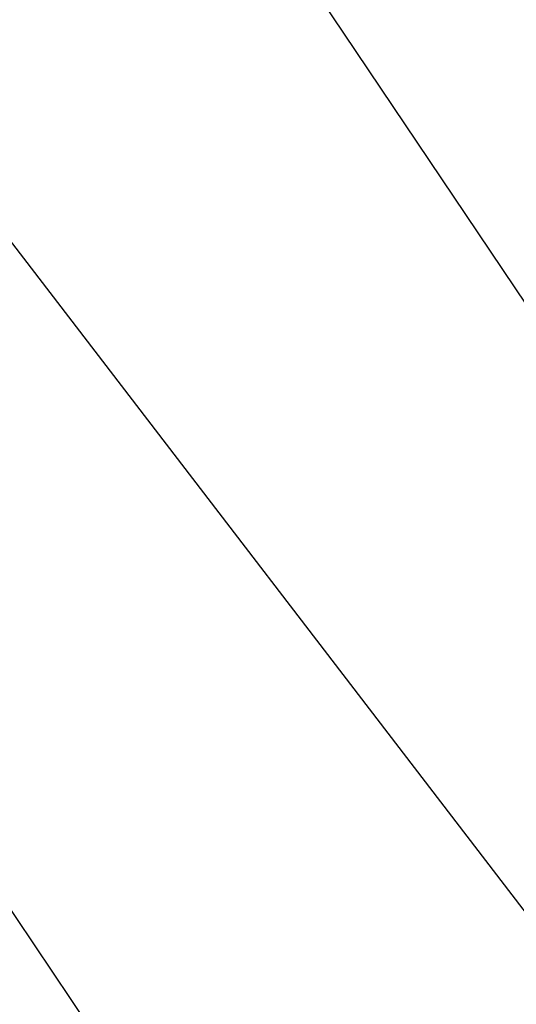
# Model space of a CAD drawing. Extents: x 0 to 457, y -4 to 453.
# Tile 173 of 256: x 129.3086 to 129.3374, y 127.5366 to 127.5939. Entities that reach past the tile are written whole.
import ezdxf

# ---------------------------------------------------------------- set-up
doc = ezdxf.new("R2010")
doc.units = 0
doc.layers.get('0').update_dxf_attribs({"color": 13, "linetype": 'CONTINUOUS'})

# ---------------------------------------------------------------- blocks, each defined once
blk = doc.blocks.new('GROUP_16')
for p, q in [((52.2045, 58.38885, 7.58108), (47.00575, 60.93905, 7.58108)), ((52.14238, 58.29545, 74.25878), (46.96992, 60.83276, 74.25878))]:
    blk.add_line(p, q)
blk = doc.blocks.new('GROUP_7')
blk.add_blockref('GROUP_16', (0, 0, 40))
blk = doc.blocks.new('GROUP_22')
for p, q in [((25.12392, 39.12273, 0.75), (29.89865, 37.14497, 0.75)), ((25.12392, 39.12273, 2.25), (29.89865, 37.14497, 2.25))]:
    blk.add_line(p, q)
blk = doc.blocks.new('GROUP_23')
at = {"xscale": 1.1, "yscale": 1.1, "zscale": 2.5}
blk.add_blockref('GROUP_22', (225.86068, 225.89839, 112.02115), dxfattribs=at)
blk = doc.blocks.new('COMPONENT_9')
at = {"xscale": 0.4000000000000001, "yscale": 0.4000000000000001, "zscale": 0.4000000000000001}
for name, p in [('GROUP_23', (1.364409, 1.012274, 8.22885)), ('GROUP_7', (84.478492, 84.054273, 46.93731))]:
    blk.add_blockref(name, p, dxfattribs=at)
blk = doc.blocks.new('GROUP_2')
at = {"rotation": 150}
blk.add_blockref('COMPONENT_9', (236.548999, 151.905576, 200), dxfattribs=at)

msp = doc.modelspace()

# ---------------------------------------------------------------- block references
msp.add_blockref('GROUP_2', (36.686424, 17.498938, -0.189035))

doc.saveas('drawing.dxf')
